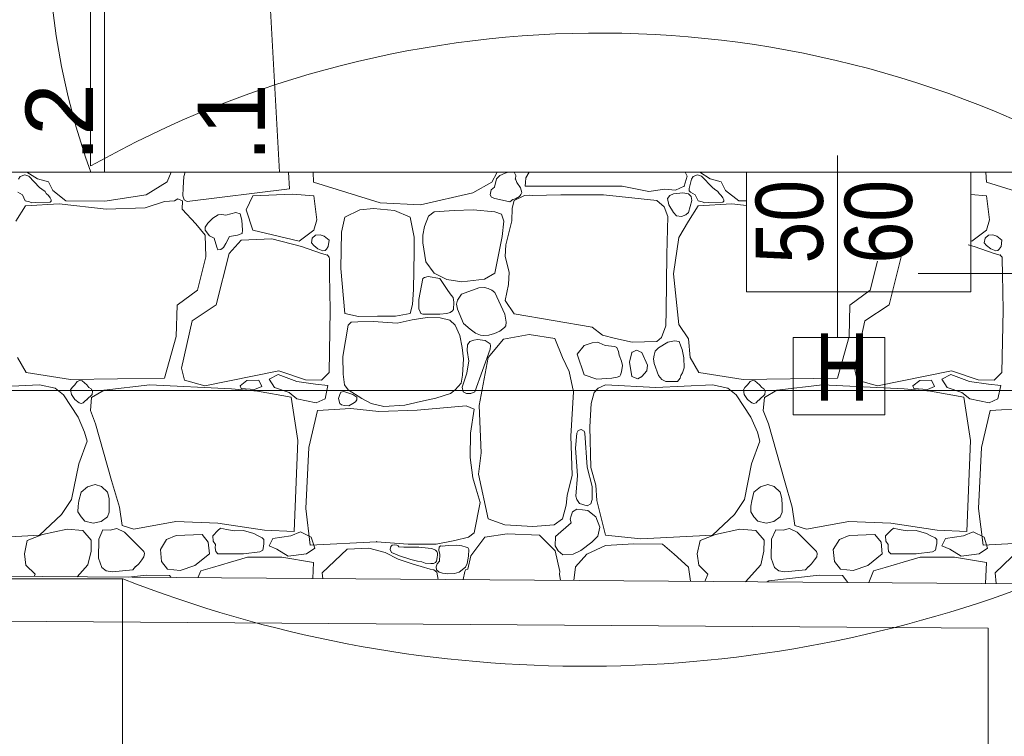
# Model space of a CAD drawing. Header units: millimetres. Extents: x -573548 to 674770, y -184010 to -47794.
# Tile 122 of 181: x 103808 to 106003, y -101026 to -99428. Entities that reach past the tile are written whole.
import ezdxf
from ezdxf.enums import TextEntityAlignment as Align

# ---------------------------------------------------------------- set-up
doc = ezdxf.new("R2010")
doc.units = ezdxf.units.MM
for name, color, linetype, lineweight in [('A.02 RZUT PIWNICY_is$0$_HATCH_Nr_pióra__18', 8, 'Continuous', 9), ('A.02 RZUT PIWNICY_is$0$A-DRZWI_Nr_pióra__9', 8, 'Continuous', 9), ('A.02 RZUT PIWNICY_is$0$opisy inne_Nr_pióra__1', 8, 'Continuous', 9), ('A.02 RZUT PIWNICY_is$0$PARAPET_Nr_pióra__7', 8, 'Continuous', 9), ('A.02 RZUT PIWNICY_is$0$podciagi_Nr_pióra__1', 8, 'Continuous', 9), ('A.02 RZUT PIWNICY_is$0$SCHODY_Nr_pióra__1', 8, 'Continuous', 9), ('A.02 RZUT PIWNICY_is$0$strop_cieniej_Nr_pióra__1', 8, 'Continuous', 9), ('A.02 RZUT PIWNICY_is$0$strop_Nr_pióra__1', 8, 'Continuous', 9), ('A.02 RZUT PIWNICY_is$0$Structural - Bearing_Nr_pióra__21', 8, 'Continuous', 9), ('A.02 RZUT PIWNICY_is$0$Structural - Grid', 8, 'Continuous', 9), ('A.02 RZUT PIWNICY_is$0$Structural - Grid_Nr_pióra__17', 8, 'Continuous', 9)]:
    doc.layers.add(name, color=color, linetype=linetype, lineweight=lineweight)
doc.styles.add('A.02 RZUT PIWNICY_is$0$STYL_AUTOMATYCZNY_1', font='arial.ttf')
doc.styles.add('A.02 RZUT PIWNICY_is$0$STYL_AUTOMATYCZNY_4', font='arial.ttf', dxfattribs={"width": 0.8})

# ---------------------------------------------------------------- blocks, each defined once
blk = doc.blocks.new('*X106')
at = {"layer": 'A.02 RZUT PIWNICY_is$0$_HATCH_Nr_pióra__18'}
for p, q in [((104394.3, -99767.8), (104417.6, -99783.2)), ((104706.5, -99789.8), (104715.6, -99767.8)), ((104747, -99767.8), (104744.2, -99777.7)), ((104979.6, -99805.1), (104977.4, -99767.8)), ((105033.3, -99790.2), (105032.4, -99767.8)), ((105442, -99770), (105430.8, -99790.6)), ((105442.3, -99767.8), (105442, -99770)), ((105460.7, -99770.6), (105448.9, -99775.9)), ((105467.3, -99767.8), (105460.7, -99770.6)), ((105483.9, -99775.3), (105480.7, -99767.8)), ((105513.9, -99767.9), (105506.4, -99780.5)), ((105514, -99767.8), (105513.9, -99767.9)), ((105866, -99777), (105861.8, -99767.8)), ((105894.3, -99767.8), (105917.6, -99783.2)), ((106533.3, -99790.2), (106532.4, -99767.8)), ((104379.3, -99777.9), (104375.6, -99784.1)), ((104389.4, -99774.3), (104379.3, -99777.9)), ((104398.1, -99777), (104389.4, -99774.3)), ((104422.4, -99802.5), (104398.1, -99777)), ((104417.6, -99783.2), (104442.3, -99789.8)), ((104442.3, -99789.8), (104451.8, -99809.2)), ((104660.3, -99818.3), (104706.5, -99789.8)), ((104744.2, -99777.7), (104742.4, -99802.9)), ((105181.6, -99836.8), (105033.3, -99790.2)), ((105430.8, -99790.6), (105388.3, -99814.2)), ((105441.1, -99783.2), (105437, -99801.3)), ((105448.9, -99775.9), (105441.1, -99783.2)), ((105483.3, -99783.2), (105483.9, -99775.3)), ((105486.2, -99791.4), (105483.3, -99783.2)), ((105494.9, -99803), (105486.2, -99791.4)), ((105505.5, -99791), (105505.4, -99799.1)), ((105506.4, -99780.5), (105505.5, -99791)), ((105859.4, -99799.7), (105866, -99777)), ((105875.6, -99784.1), (105870.4, -99804.6)), ((105879.3, -99777.9), (105875.6, -99784.1)), ((105889.4, -99774.3), (105879.3, -99777.9)), ((105898.1, -99777), (105889.4, -99774.3)), ((105922.4, -99802.5), (105898.1, -99777)), ((105917.6, -99783.2), (105942.3, -99789.8)), ((105942.3, -99789.8), (105951.8, -99809.2)), ((106681.6, -99836.8), (106533.3, -99790.2)), ((104373.9, -99812.6), (104384, -99818.7)), ((104427.5, -99806.3), (104422.4, -99802.5)), ((104434.7, -99810.9), (104427.5, -99806.3)), ((104437.2, -99815.5), (104434.7, -99810.9)), ((104442.4, -99819.9), (104437.2, -99815.5)), ((104451.8, -99809.2), (104481.1, -99831.9)), ((104742.4, -99802.9), (104741.5, -99820.7)), ((104751.5, -99833.6), (104979.6, -99805.1)), ((104986.6, -99817.3), (104897.7, -99820.7)), ((105033.9, -99820.7), (104986.6, -99817.3)), ((105388.3, -99814.2), (105272, -99841.3)), ((105429.1, -99807.6), (105426.8, -99818.7)), ((105437, -99801.3), (105429.1, -99807.6)), ((105497.4, -99813.4), (105494.9, -99803)), ((105495.4, -99818.1), (105497.4, -99813.4)), ((105505.4, -99799.1), (105509.7, -99799.7)), ((105509.7, -99799.7), (105721.1, -99799.3)), ((105721.1, -99799.3), (105780.9, -99810.9)), ((105780.9, -99810.9), (105816.4, -99805.9)), ((105816.4, -99805.9), (105840, -99808.4)), ((105835.8, -99816.6), (105827.3, -99820)), ((105856.8, -99814.5), (105835.8, -99816.6)), ((105840, -99808.4), (105859.4, -99799.7)), ((105869.3, -99816.6), (105856.8, -99814.5)), ((105875.3, -99822.3), (105869.3, -99816.6)), ((105870.4, -99804.6), (105870.7, -99809.7)), ((105870.7, -99809.7), (105873.9, -99812.6)), ((105873.9, -99812.6), (105884, -99818.7)), ((105927.5, -99806.3), (105922.4, -99802.5)), ((105934.7, -99810.9), (105927.5, -99806.3)), ((105937.2, -99815.5), (105934.7, -99810.9)), ((105942.4, -99819.9), (105937.2, -99815.5)), ((105951.8, -99809.2), (105981.1, -99831.9)), ((104384, -99818.7), (104390.5, -99832.1)), ((104390.5, -99832.1), (104399.8, -99834)), ((104465.9, -99838.9), (104390.7, -99843.1)), ((104399.8, -99834), (104405.4, -99836.3)), ((104405.4, -99836.3), (104413.6, -99835.8)), ((104413.6, -99835.8), (104445.9, -99834.9)), ((104446.1, -99825.2), (104442.4, -99819.9)), ((104445.9, -99834.9), (104448.3, -99832.9)), ((104448.2, -99829.7), (104446.1, -99825.2)), ((104448.3, -99832.9), (104448.2, -99829.7)), ((104570.7, -99850.9), (104465.9, -99838.9)), ((104481.1, -99831.9), (104567.8, -99832.7)), ((104567.8, -99832.7), (104660.3, -99818.3)), ((104701.2, -99833.2), (104657.8, -99848)), ((104722.9, -99831.7), (104701.2, -99833.2)), ((104730.3, -99827.9), (104722.9, -99831.7)), ((104740.9, -99832.4), (104730.3, -99827.9)), ((104740.4, -99850.9), (104740.9, -99832.4)), ((104741.5, -99820.7), (104744.4, -99830)), ((104744.4, -99830), (104751.5, -99833.6)), ((104897.7, -99820.7), (104883.3, -99852.3)), ((105040.6, -99874.3), (105033.9, -99820.7)), ((105272, -99841.3), (105181.6, -99836.8)), ((105426.8, -99818.7), (105430, -99824)), ((105430, -99824), (105432.2, -99824.7)), ((105432.2, -99824.7), (105436.7, -99826.9)), ((105436.7, -99826.9), (105441.1, -99827.4)), ((105441.1, -99827.4), (105470.8, -99834)), ((105470.8, -99834), (105477.4, -99829.1)), ((105480.8, -99831.5), (105476.1, -99848.1)), ((105477.4, -99829.1), (105483.3, -99827.4)), ((105503.5, -99820.1), (105480.8, -99831.5)), ((105483.3, -99827.4), (105492.5, -99822.4)), ((105492.5, -99822.4), (105495.4, -99818.1)), ((105515, -99819.4), (105503.5, -99820.1)), ((105520.5, -99820.4), (105515, -99819.4)), ((105584.4, -99818.7), (105520.5, -99820.4)), ((105679.8, -99818.3), (105584.4, -99818.7)), ((105798.7, -99831.5), (105679.8, -99818.3)), ((105814.6, -99845.6), (105798.7, -99831.5)), ((105827.3, -99820), (105822.7, -99826.7)), ((105822.7, -99826.7), (105825.6, -99840.8)), ((105869.3, -99857.9), (105876.8, -99831.3)), ((105876.8, -99831.3), (105875.3, -99822.3)), ((105884, -99818.7), (105890.5, -99832.1)), ((105890.5, -99832.1), (105899.8, -99834)), ((105965.9, -99838.9), (105890.7, -99843.1)), ((105899.8, -99834), (105905.4, -99836.3)), ((105905.4, -99836.3), (105913.6, -99835.8)), ((105913.6, -99835.8), (105945.9, -99834.9)), ((105946.1, -99825.2), (105942.4, -99819.9)), ((105945.9, -99834.9), (105948.3, -99832.9)), ((105948.2, -99829.7), (105946.1, -99825.2)), ((105948.3, -99832.9), (105948.2, -99829.7)), ((105998.4, -99842.6), (105965.9, -99838.9)), ((105981.1, -99831.9), (105998.4, -99832.1)), ((106533.9, -99820.7), (106498.4, -99818.1)), ((106540.6, -99874.3), (106533.9, -99820.7)), ((104390.7, -99843.1), (104369.3, -99877.4)), ((104657.8, -99848), (104570.7, -99850.9)), ((104770.9, -99883.5), (104740.4, -99850.9)), ((104860.2, -99857.9), (104837.8, -99863.7)), ((104869.5, -99861.1), (104860.2, -99857.9)), ((104873.2, -99875), (104869.5, -99861.1)), ((104883.3, -99852.3), (104897.7, -99897.4)), ((105136.7, -99852.3), (105102.8, -99868.2)), ((105167.1, -99848.8), (105136.7, -99852.3)), ((105213.4, -99853.4), (105167.1, -99848.8)), ((105249, -99868.2), (105213.4, -99853.4)), ((105301.9, -99856.4), (105289.5, -99866.1)), ((105346.8, -99853.4), (105301.9, -99856.4)), ((105389, -99852), (105346.8, -99853.4)), ((105437.7, -99856.4), (105389, -99852)), ((105452.2, -99861.8), (105437.7, -99856.4)), ((105476.1, -99848.1), (105475.6, -99876.6)), ((105823.1, -99867.2), (105814.6, -99845.6)), ((105825.6, -99840.8), (105835.8, -99857.9)), ((105835.8, -99857.9), (105842.6, -99865.7)), ((105863.5, -99863.6), (105869.3, -99857.9)), ((105890.7, -99843.1), (105869.3, -99877.4)), ((104797.3, -99881.8), (104791.5, -99890.4)), ((104808.5, -99870.6), (104797.3, -99881.8)), ((104820.6, -99863), (104808.5, -99870.6)), ((104828.4, -99862.8), (104820.6, -99863)), ((104837.8, -99863.7), (104828.4, -99862.8)), ((104874.7, -99897.6), (104873.2, -99875)), ((105033.9, -99897.4), (105040.6, -99874.3)), ((105102.8, -99868.2), (105095.6, -99901.8)), ((105257.7, -99912.8), (105249, -99868.2)), ((105289.5, -99866.1), (105280.3, -99888.9)), ((105457.4, -99877.1), (105452.2, -99861.8)), ((105453.4, -99911.4), (105457.4, -99877.1)), ((105475.6, -99876.6), (105461.9, -99930.2)), ((105820.9, -99951.4), (105823.1, -99867.2)), ((105842.6, -99865.7), (105853.4, -99866.8)), ((105869.3, -99877.4), (105847.8, -99913.7)), ((105853.4, -99866.8), (105863.5, -99863.6)), ((106533.9, -99897.4), (106540.6, -99874.3)), ((104791.6, -99908.7), (104770.9, -99883.5)), ((104791.5, -99890.4), (104791.6, -99897.4)), ((104791.6, -99897.4), (104801.4, -99910.1)), ((104863.8, -99908.8), (104874.3, -99904.5)), ((104874.3, -99904.5), (104874.7, -99897.6)), ((104897.7, -99897.4), (105000.8, -99921.9)), ((105000.8, -99921.9), (105033.9, -99897.4)), ((105095.6, -99901.8), (105094, -99982.7)), ((105280.3, -99888.9), (105276.8, -99908.9)), ((106500.8, -99921.9), (106533.9, -99897.4)), ((104793.2, -99957), (104791.6, -99908.7)), ((104801.4, -99910.1), (104811.4, -99915.1)), ((104811.4, -99915.1), (104817.6, -99935.5)), ((104838, -99927.4), (104846.1, -99911.8)), ((104871.6, -99919.4), (104845.2, -99949.2)), ((104846.1, -99911.8), (104863.8, -99908.8)), ((104940.2, -99917), (104871.6, -99919.4)), ((105006.2, -99933.9), (104940.2, -99917)), ((105028.7, -99925.3), (105030.4, -99915.5)), ((105033.9, -99931.6), (105028.7, -99925.3)), ((105030.4, -99915.5), (105037.7, -99908.9)), ((105037.7, -99908.9), (105047.7, -99907.7)), ((105047.7, -99907.7), (105056.9, -99910.9)), ((105056.9, -99910.9), (105068, -99919.4)), ((105068, -99919.4), (105066.1, -99933.6)), ((105257.4, -99945.8), (105257.7, -99912.8)), ((105276.8, -99908.9), (105277.1, -99925.9)), ((105277.1, -99925.9), (105283.9, -99967.8)), ((105437.7, -99993), (105453.4, -99911.4)), ((105847.8, -99913.7), (105835.8, -99995)), ((106498.4, -99921.3), (106500.8, -99921.9)), ((106528.7, -99925.3), (106530.4, -99915.5)), ((106533.9, -99931.6), (106528.7, -99925.3)), ((106530.4, -99915.5), (106537.7, -99908.9)), ((106537.7, -99908.9), (106547.7, -99907.7)), ((106547.7, -99907.7), (106556.9, -99910.9)), ((106556.9, -99910.9), (106568, -99919.4)), ((106568, -99919.4), (106566.1, -99933.6)), ((104845.2, -99949.2), (104816.3, -100063.9)), ((104817.6, -99935.5), (104819.8, -99941)), ((104819.8, -99941), (104826.4, -99940.2)), ((104826.4, -99940.2), (104832.1, -99935.7)), ((104832.1, -99935.7), (104838, -99927.4)), ((105050.8, -99949.2), (105006.2, -99933.9)), ((105043, -99939.3), (105033.9, -99931.6)), ((105054.2, -99943.3), (105043, -99939.3)), ((105064.2, -99952.9), (105050.8, -99949.2)), ((105059.2, -99942.7), (105054.2, -99943.3)), ((105061.8, -99939.9), (105059.2, -99942.7)), ((105066.1, -99933.6), (105061.8, -99939.9)), ((105256.2, -100029.5), (105257.4, -99945.8)), ((105461.9, -99930.2), (105460.2, -99956.2)), ((106506.2, -99933.9), (106492.6, -99930.4)), ((106550.8, -99949.2), (106506.2, -99933.9)), ((106543, -99939.3), (106533.9, -99931.6)), ((106554.2, -99943.3), (106543, -99939.3)), ((106564.2, -99952.9), (106550.8, -99949.2)), ((106559.2, -99942.7), (106554.2, -99943.3)), ((106561.8, -99939.9), (106559.2, -99942.7)), ((106566.1, -99933.6), (106561.8, -99939.9)), ((104774.6, -100030.9), (104793.2, -99957)), ((105068.4, -99957.9), (105064.2, -99952.9)), ((105068.6, -99962), (105068.4, -99957.9)), ((105069, -99995.8), (105068.6, -99962)), ((105283.9, -99967.8), (105301.9, -99993)), ((105460.2, -99956.2), (105469.3, -99991.3)), ((105819.6, -100076.9), (105820.9, -99951.4)), ((106274.6, -100030.9), (106290.8, -99966.6)), ((106343.2, -99957.2), (106316.3, -100063.9)), ((106568.4, -99957.9), (106564.2, -99952.9)), ((106568.6, -99962), (106568.4, -99957.9)), ((106569, -99995.8), (106568.6, -99962)), ((105094, -99982.7), (105102.8, -100083)), ((105301.9, -99993), (105330.1, -100007.3)), ((105414.3, -100006.8), (105437.7, -99993)), ((105469.3, -99991.3), (105467.9, -100018.5)), ((105070.6, -100075.5), (105069, -99995.8)), ((105277.1, -100004.9), (105268.3, -100052.2)), ((105280.3, -100002.8), (105277.1, -100004.9)), ((105288.8, -100000.4), (105280.3, -100002.8)), ((105314.8, -100004.9), (105288.8, -100000.4)), ((105332.6, -100031.7), (105314.8, -100004.9)), ((105330.1, -100007.3), (105364.1, -100012.7)), ((105364.1, -100012.7), (105414.3, -100006.8)), ((105835.8, -99995), (105847.4, -100107.7)), ((106570.6, -100075.5), (106569, -99995.8)), ((104728.8, -100064.7), (104774.6, -100030.9)), ((105253.7, -100062.9), (105256.2, -100029.5)), ((105340.2, -100042.4), (105332.6, -100031.7)), ((105401.6, -100025.9), (105363.2, -100040)), ((105414.2, -100025.4), (105401.6, -100025.9)), ((105422.2, -100027.3), (105414.2, -100025.4)), ((105430.6, -100031), (105422.2, -100027.3)), ((105437.5, -100036.7), (105430.6, -100031)), ((105460, -100084.3), (105437.5, -100036.7)), ((105467.9, -100018.5), (105460.6, -100054.4)), ((106228.8, -100064.7), (106274.6, -100030.9)), ((105268.3, -100052.2), (105268, -100072.5)), ((105344.8, -100047.6), (105340.2, -100042.4)), ((105346.3, -100057.6), (105344.8, -100047.6)), ((105345, -100074), (105346.3, -100057.6)), ((105354.3, -100053.4), (105352.3, -100062.5)), ((105363.2, -100040), (105354.3, -100053.4)), ((105460.6, -100054.4), (105480.8, -100084.1)), ((104727.2, -100134.5), (104728.8, -100064.7)), ((104816.3, -100063.9), (104762.7, -100099.8)), ((105068.1, -100214.6), (105070.6, -100075.5)), ((105249, -100083), (105253.7, -100062.9)), ((105268, -100072.5), (105270.6, -100079.5)), ((105270.6, -100079.5), (105272.2, -100083.5)), ((105337.6, -100081.2), (105343, -100077.3)), ((105343, -100077.3), (105345, -100074)), ((105352.3, -100062.5), (105353.9, -100073.6)), ((105353.9, -100073.6), (105367.7, -100105.6)), ((105818.8, -100110.5), (105819.6, -100076.9)), ((106227.2, -100134.5), (106228.8, -100064.7)), ((106316.3, -100063.9), (106262.7, -100099.8)), ((106568.1, -100214.6), (106570.6, -100075.5)), ((104762.7, -100099.8), (104739.1, -100205.1)), ((105102.8, -100083), (105133.2, -100089.8)), ((105116.9, -100102.2), (105110.6, -100109.2)), ((105131.9, -100101.7), (105116.9, -100102.2)), ((105166.7, -100101.1), (105131.9, -100101.7)), ((105133.2, -100089.8), (105175.6, -100089.2)), ((105219.7, -100104.4), (105166.7, -100101.1)), ((105175.6, -100089.2), (105215.8, -100089.1)), ((105215.8, -100089.1), (105249, -100083)), ((105253, -100097.1), (105219.7, -100104.4)), ((105286.9, -100092.4), (105253, -100097.1)), ((105272.2, -100083.5), (105277.1, -100084.3)), ((105277.1, -100084.3), (105314.8, -100084.3)), ((105315.4, -100092.9), (105286.9, -100092.4)), ((105314.8, -100084.3), (105330.4, -100083)), ((105337.4, -100097.8), (105315.4, -100092.9)), ((105330.4, -100083), (105337.6, -100081.2)), ((105349.3, -100109.2), (105337.4, -100097.8)), ((105462.9, -100102.5), (105460, -100084.3)), ((105461.8, -100110.3), (105462.9, -100102.5)), ((105480.8, -100084.1), (105654.2, -100113.6)), ((106262.7, -100099.8), (106239.1, -100205.1)), ((105110.6, -100109.2), (105098.6, -100178.9)), ((105359.1, -100131.9), (105349.3, -100109.2)), ((105367.7, -100105.6), (105382.4, -100118.3)), ((105382.4, -100118.3), (105394, -100127.3)), ((105437, -100128.1), (105448.9, -100122.9)), ((105448.9, -100122.9), (105459, -100114.7)), ((105459, -100114.7), (105461.8, -100110.3)), ((105654.2, -100113.6), (105677.1, -100131.8)), ((105808.8, -100136.7), (105818.8, -100110.5)), ((105847.4, -100107.7), (105868.9, -100139.5)), ((104701.2, -100227), (104727.2, -100134.5)), ((105364.7, -100158.6), (105359.1, -100131.9)), ((105381.7, -100145.9), (105376.5, -100153.1)), ((105390.5, -100142.3), (105381.7, -100145.9)), ((105398.4, -100141.3), (105390.5, -100142.3)), ((105394, -100127.3), (105405.3, -100131.5)), ((105416, -100143.2), (105398.4, -100141.3)), ((105405.3, -100131.5), (105412.3, -100132)), ((105412.3, -100132), (105424.4, -100131.1)), ((105427.3, -100150.7), (105416, -100143.2)), ((105456.5, -100140.7), (105422.2, -100181.1)), ((105424.4, -100131.1), (105437, -100128.1)), ((105514.3, -100130), (105456.5, -100140.7)), ((105571.2, -100139), (105514.3, -100130)), ((105588.2, -100181.1), (105571.2, -100139)), ((105677.1, -100131.8), (105706.8, -100138.8)), ((105706.8, -100138.8), (105743.5, -100147.1)), ((105743.5, -100147.1), (105798.7, -100145.2)), ((105798.7, -100145.2), (105808.8, -100136.7)), ((105837.8, -100144), (105823.2, -100147.2)), ((105848.1, -100145.4), (105837.8, -100144)), ((105852.3, -100155.6), (105848.1, -100145.4)), ((105868.9, -100139.5), (105873, -100181.1)), ((106201.2, -100227), (106227.2, -100134.5)), ((105367.8, -100183.9), (105364.7, -100158.6)), ((105376.5, -100153.1), (105375.4, -100165.9)), ((105375.4, -100165.9), (105379.2, -100189.2)), ((105392.5, -100257.5), (105427.1, -100162.4)), ((105427.1, -100162.4), (105427.8, -100155.4)), ((105427.8, -100155.4), (105427.3, -100150.7)), ((105636.5, -100154.3), (105621.2, -100173.7)), ((105654.1, -100148.3), (105636.5, -100154.3)), ((105667.4, -100147.3), (105654.1, -100148.3)), ((105670.3, -100148.6), (105667.4, -100147.3)), ((105683.5, -100154.3), (105670.3, -100148.6)), ((105705.1, -100156.8), (105683.5, -100154.3)), ((105709.1, -100158.9), (105705.1, -100156.8)), ((105713, -100168), (105709.1, -100158.9)), ((105714.5, -100175.8), (105713, -100168)), ((105753.1, -100164.6), (105743, -100170)), ((105764.8, -100170), (105753.1, -100164.6)), ((105795.2, -100166.8), (105792.6, -100175.7)), ((105802, -100159.7), (105795.2, -100166.8)), ((105823.2, -100147.2), (105802, -100159.7)), ((105855.3, -100163.3), (105852.3, -100155.6)), ((105858.8, -100182.1), (105855.3, -100163.3)), ((104373, -100181.1), (104392.4, -100215)), ((105098.6, -100178.9), (105099.1, -100218.5)), ((105365.2, -100220.8), (105367.8, -100183.9)), ((105379.2, -100189.2), (105377.3, -100201.7)), ((105422.2, -100181.1), (105402.8, -100288.5)), ((105603.4, -100212.1), (105588.2, -100181.1)), ((105621.2, -100173.7), (105636.5, -100220)), ((105719.7, -100189.3), (105714.5, -100175.8)), ((105722.3, -100199.3), (105719.7, -100189.3)), ((105743, -100170), (105737.6, -100191.9)), ((105778, -100198.1), (105764.8, -100170)), ((105792.6, -100175.7), (105791.3, -100184.5)), ((105791.3, -100184.5), (105792.9, -100194.4)), ((105859.8, -100204.3), (105858.8, -100182.1)), ((105873, -100181.1), (105892.4, -100215)), ((104739.1, -100205.1), (104745.3, -100231.9)), ((104790.7, -100244.3), (104955.9, -100211.3)), ((104955.9, -100211.3), (105015.3, -100231.1)), ((105377.3, -100201.7), (105374.7, -100215.9)), ((105612.9, -100257.5), (105603.4, -100212.1)), ((105720.1, -100213.3), (105722.3, -100199.3)), ((105737.6, -100191.9), (105743, -100223.7)), ((105764.8, -100223.7), (105776, -100211.3)), ((105776, -100211.3), (105778, -100198.1)), ((105792.9, -100194.4), (105802, -100221.6)), ((105856, -100215.2), (105859.8, -100204.3)), ((106239.1, -100205.1), (106245.3, -100231.9)), ((106290.7, -100244.3), (106455.9, -100211.3)), ((106455.9, -100211.3), (106515.3, -100231.1)), ((104392.4, -100215), (104491, -100230.3)), ((104491, -100230.3), (104701.2, -100227)), ((104511.8, -100232.5), (104506.5, -100234.8)), ((104517.1, -100233.6), (104511.8, -100232.5)), ((104527.8, -100241.8), (104517.1, -100233.6)), ((104745.3, -100231.9), (104790.7, -100244.3)), ((104869.5, -100244.7), (104884.7, -100232.4)), ((104884.7, -100232.4), (104911.2, -100231.4)), ((104911.2, -100231.4), (104918, -100246.2)), ((104954.3, -100219.2), (104934.2, -100229.5)), ((104934.2, -100229.5), (104946, -100248.1)), ((104995.6, -100234.9), (104954.3, -100219.2)), ((105015.3, -100231.1), (105050.8, -100231.9)), ((105050.8, -100231.9), (105068.1, -100214.6)), ((105099.1, -100218.5), (105102.4, -100241.8)), ((105362.6, -100238.3), (105365.2, -100220.8)), ((105374.7, -100215.9), (105364.5, -100247.3)), ((105636.5, -100220), (105664.5, -100229.4)), ((105664.5, -100229.4), (105698.4, -100227.4)), ((105698.4, -100227.4), (105710.3, -100225.3)), ((105710.3, -100225.3), (105716.1, -100223)), ((105716.1, -100223), (105717.8, -100220)), ((105717.8, -100220), (105720.1, -100213.3)), ((105743, -100223.7), (105756, -100229.1)), ((105756, -100229.1), (105764.8, -100223.7)), ((105802, -100221.6), (105809.7, -100229.9)), ((105809.7, -100229.9), (105818.4, -100234.6)), ((105818.4, -100234.6), (105830.8, -100234.8)), ((105830.8, -100234.8), (105844.5, -100234.4)), ((105844.5, -100234.4), (105847.3, -100231.1)), ((105847.3, -100231.1), (105850.3, -100227.1)), ((105850.3, -100227.1), (105852.3, -100221.6)), ((105852.3, -100221.6), (105856, -100215.2)), ((105892.4, -100215), (105991, -100230.3)), ((105991, -100230.3), (106201.2, -100227)), ((106011.8, -100232.5), (106006.5, -100234.8)), ((106017.1, -100233.6), (106011.8, -100232.5)), ((106027.8, -100241.8), (106017.1, -100233.6)), ((106245.3, -100231.9), (106290.7, -100244.3)), ((106369.5, -100244.7), (106384.7, -100232.4)), ((106384.7, -100232.4), (106411.2, -100231.4)), ((106411.2, -100231.4), (106418, -100246.2)), ((106454.3, -100219.2), (106434.2, -100229.5)), ((106434.2, -100229.5), (106446, -100248.1)), ((106495.6, -100234.9), (106454.3, -100219.2)), ((106515.3, -100231.1), (106550.8, -100231.9)), ((106550.8, -100231.9), (106568.1, -100214.6)), ((104422.4, -100241.8), (104296.6, -100248)), ((104456.8, -100249.3), (104422.4, -100241.8)), ((104475.8, -100264.1), (104456.8, -100249.3)), ((104495, -100247.9), (104491.5, -100253.4)), ((104491.5, -100253.4), (104493.3, -100263.8)), ((104501, -100241.8), (104495, -100247.9)), ((104506.5, -100234.8), (104501, -100241.8)), ((104532.4, -100248.4), (104527.8, -100241.8)), ((104537.3, -100250.9), (104532.4, -100248.4)), ((104540.4, -100256.2), (104537.3, -100250.9)), ((104566.2, -100253.8), (104538.5, -100270.3)), ((104539.6, -100263.4), (104540.4, -100256.2)), ((104668.1, -100241.8), (104566.2, -100253.8)), ((104850.2, -100250.9), (104668.1, -100241.8)), ((104908.4, -100256.3), (104850.2, -100250.9)), ((104871.9, -100250.1), (104869.5, -100244.7)), ((104901.9, -100252.5), (104871.9, -100250.1)), ((104918, -100246.2), (104901.9, -100252.5)), ((104983, -100269.4), (104908.4, -100256.3)), ((104946, -100248.1), (104978.9, -100258.9)), ((105037.8, -100240.8), (104995.6, -100234.9)), ((105065.2, -100243.7), (105037.8, -100240.8)), ((105058.9, -100273.6), (105065.2, -100243.7)), ((105102.4, -100241.8), (105110.6, -100253.3)), ((105110.6, -100253.3), (105141.2, -100272.5)), ((105338.3, -100261.2), (105349.3, -100253.3)), ((105349.3, -100253.3), (105362.6, -100238.3)), ((105364.5, -100247.3), (105366.8, -100257.9)), ((105667.8, -100249.3), (105659.2, -100259.2)), ((105684.3, -100241.8), (105667.8, -100249.3)), ((105796.6, -100248), (105684.3, -100241.8)), ((105922.4, -100241.8), (105796.6, -100248)), ((105956.8, -100249.3), (105922.4, -100241.8)), ((105975.8, -100264.1), (105956.8, -100249.3)), ((105995, -100247.9), (105991.5, -100253.4)), ((105991.5, -100253.4), (105993.3, -100263.8)), ((106001, -100241.8), (105995, -100247.9)), ((106006.5, -100234.8), (106001, -100241.8)), ((106032.4, -100248.4), (106027.8, -100241.8)), ((106037.3, -100250.9), (106032.4, -100248.4)), ((106040.4, -100256.2), (106037.3, -100250.9)), ((106066.2, -100253.8), (106038.5, -100270.3)), ((106039.6, -100263.4), (106040.4, -100256.2)), ((106168.1, -100241.8), (106066.2, -100253.8)), ((106350.2, -100250.9), (106168.1, -100241.8)), ((106408.4, -100256.3), (106350.2, -100250.9)), ((106371.9, -100250.1), (106369.5, -100244.7)), ((106401.9, -100252.5), (106371.9, -100250.1)), ((106418, -100246.2), (106401.9, -100252.5)), ((106483, -100269.4), (106408.4, -100256.3)), ((106446, -100248.1), (106478.9, -100258.9)), ((106537.8, -100240.8), (106495.6, -100234.9)), ((106565.2, -100243.7), (106537.8, -100240.8)), ((106558.9, -100273.6), (106565.2, -100243.7)), ((104508.4, -100314.1), (104475.8, -100264.1)), ((104493.3, -100263.8), (104501, -100274.9)), ((104501, -100274.9), (104510.3, -100282.2)), ((104519.9, -100282.1), (104523.3, -100278.6)), ((104523.3, -100278.6), (104527.8, -100274.9)), ((104527.8, -100274.9), (104539.6, -100263.4)), ((104538.5, -100270.3), (104535.6, -100299.6)), ((104978.9, -100258.9), (104996.1, -100273.6)), ((104998, -100366.5), (104983, -100269.4)), ((104996.1, -100273.6), (105039.2, -100282.5)), ((105039.2, -100282.5), (105058.9, -100273.6)), ((105091.5, -100263.5), (105088.7, -100272.7)), ((105088.7, -100272.7), (105091.5, -100283.7)), ((105094.3, -100258.4), (105091.5, -100263.5)), ((105101, -100257.3), (105094.3, -100258.4)), ((105120.5, -100263.5), (105101, -100257.3)), ((105129.9, -100269.6), (105120.5, -100263.5)), ((105126.6, -100280.2), (105129.4, -100275.6)), ((105129.4, -100275.6), (105129.9, -100269.6)), ((105141.2, -100272.5), (105161.6, -100283.7)), ((105271.5, -100279.2), (105305.8, -100271.7)), ((105305.8, -100271.7), (105338.3, -100261.2)), ((105366.8, -100257.9), (105373.9, -100261.8)), ((105373.9, -100261.8), (105384.2, -100261.2)), ((105384.2, -100261.2), (105392.5, -100257.5)), ((105606.7, -100356.2), (105612.9, -100257.5)), ((105659.2, -100259.2), (105652.1, -100283.9)), ((106008.4, -100314.1), (105975.8, -100264.1)), ((105993.3, -100263.8), (106001, -100274.9)), ((106001, -100274.9), (106010.3, -100282.2)), ((106019.9, -100282.1), (106023.3, -100278.6)), ((106023.3, -100278.6), (106027.8, -100274.9)), ((106027.8, -100274.9), (106039.6, -100263.4)), ((106038.5, -100270.3), (106035.6, -100299.6)), ((106478.9, -100258.9), (106496.1, -100273.6)), ((106498, -100366.5), (106483, -100269.4)), ((106496.1, -100273.6), (106539.2, -100282.5)), ((106539.2, -100282.5), (106558.9, -100273.6)), ((104510.3, -100282.2), (104515, -100283.6)), ((104515, -100283.6), (104519.9, -100282.1)), ((104535.6, -100299.6), (104547.4, -100328.9)), ((105041.8, -100299.2), (105022.4, -100382.1)), ((105116.5, -100294.6), (105041.8, -100299.2)), ((105091.5, -100283.7), (105095.5, -100286.7)), ((105095.5, -100286.7), (105102.2, -100288.2)), ((105102.2, -100288.2), (105112.1, -100288.7)), ((105112.1, -100288.7), (105120.5, -100283.7)), ((105178.7, -100301.5), (105116.5, -100294.6)), ((105120.5, -100283.7), (105126.6, -100280.2)), ((105161.6, -100283.7), (105190.1, -100290.3)), ((105264.6, -100298.8), (105178.7, -100301.5)), ((105190.1, -100290.3), (105236.6, -100287.7)), ((105236.6, -100287.7), (105271.5, -100279.2)), ((105373.3, -100289.3), (105264.6, -100298.8)), ((105391.5, -100296.1), (105373.3, -100289.3)), ((105383, -100349.6), (105391.5, -100296.1)), ((105402.8, -100288.5), (105406.9, -100393.7)), ((105652.1, -100283.9), (105649.3, -100335.9)), ((106010.3, -100282.2), (106015, -100283.6)), ((106015, -100283.6), (106019.9, -100282.1)), ((106035.6, -100299.6), (106047.4, -100328.9)), ((106541.8, -100299.2), (106522.4, -100382.1)), ((106616.5, -100294.6), (106541.8, -100299.2)), ((104522.8, -100347.9), (104508.4, -100314.1)), ((106022.8, -100347.9), (106008.4, -100314.1)), ((104547.4, -100328.9), (104583.1, -100455.2)), ((105623.5, -100343.7), (105620.4, -100349.6)), ((105630.1, -100341.4), (105623.5, -100343.7)), ((105636.4, -100345.6), (105630.1, -100341.4)), ((105649.3, -100335.9), (105651.3, -100426.3)), ((106047.4, -100328.9), (106083.1, -100455.2)), ((104528.6, -100367.7), (104522.8, -100347.9)), ((105382.1, -100403.8), (105383, -100349.6)), ((105610, -100443.7), (105606.7, -100356.2)), ((105620.4, -100349.6), (105617.3, -100383.2)), ((105638.1, -100349.6), (105636.4, -100345.6)), ((105643.4, -100425.3), (105638.1, -100349.6)), ((106028.6, -100367.7), (106022.8, -100347.9)), ((104509.6, -100418.5), (104528.6, -100367.7)), ((104990.1, -100569.2), (104998, -100366.5)), ((105022.4, -100382.1), (105015.9, -100517.7)), ((105617.3, -100383.2), (105621.9, -100444)), ((106009.6, -100418.5), (106028.6, -100367.7)), ((106490.1, -100569.2), (106498, -100366.5)), ((106522.4, -100382.1), (106515.9, -100517.7)), ((105388.5, -100449.1), (105382.1, -100403.8)), ((105406.9, -100393.7), (105401.2, -100441.2)), ((104493.9, -100497.8), (104509.6, -100418.5)), ((105654.7, -100468.7), (105643.4, -100425.3)), ((105651.3, -100426.3), (105662.5, -100466)), ((105993.9, -100497.8), (106009.6, -100418.5)), ((105395.5, -100474.4), (105388.5, -100449.1)), ((105401.2, -100441.2), (105422.2, -100541.1)), ((105598.9, -100488.7), (105610, -100443.7)), ((105621.9, -100444), (105618.3, -100490)), ((104529.4, -100469.4), (104514.8, -100481.3)), ((104546.4, -100464.5), (104529.4, -100469.4)), ((104560.2, -100468.7), (104546.4, -100464.5)), ((104573.5, -100481.3), (104560.2, -100468.7)), ((104583.1, -100455.2), (104600.4, -100514.7)), ((105404.4, -100504.4), (105395.5, -100474.4)), ((105654.5, -100497.8), (105654.7, -100468.7)), ((105662.5, -100466), (105664.5, -100500.2)), ((106029.4, -100469.4), (106014.8, -100481.3)), ((106046.4, -100464.5), (106029.4, -100469.4)), ((106060.2, -100468.7), (106046.4, -100464.5)), ((106073.5, -100481.3), (106060.2, -100468.7)), ((106083.1, -100455.2), (106100.4, -100514.7)), ((104471.6, -100531.2), (104493.9, -100497.8)), ((104514.8, -100481.3), (104510.1, -100500.8)), ((104577.3, -100495.7), (104573.5, -100481.3)), ((104577.8, -100511.3), (104577.3, -100495.7)), ((105596.8, -100510.1), (105598.9, -100488.7)), ((105618.3, -100490), (105620.4, -100497.8)), ((105620.4, -100497.8), (105626.5, -100506.3)), ((105651.6, -100507.1), (105654.5, -100497.8)), ((105971.6, -100531.2), (105993.9, -100497.8)), ((106014.8, -100481.3), (106010.1, -100500.8)), ((106077.3, -100495.7), (106073.5, -100481.3)), ((106077.8, -100511.3), (106077.3, -100495.7)), ((104508.2, -100512.9), (104508, -100525.4)), ((104510.1, -100500.8), (104508.2, -100512.9)), ((104577.9, -100526.3), (104577.8, -100511.3)), ((104600.4, -100514.7), (104606.2, -100555.6)), ((105015.9, -100517.7), (105025.9, -100599.4)), ((105391.5, -100571.7), (105404.4, -100504.4)), ((105588.2, -100541.1), (105596.8, -100510.1)), ((105620.4, -100519), (105610.3, -100525.5)), ((105632.7, -100520.5), (105620.4, -100519)), ((105626.5, -100506.3), (105643.1, -100511.5)), ((105643.1, -100511.5), (105651.6, -100507.1)), ((105664.5, -100500.2), (105684.3, -100577.4)), ((106008.2, -100512.9), (106008, -100525.4)), ((106010.1, -100500.8), (106008.2, -100512.9)), ((106077.9, -100526.3), (106077.8, -100511.3)), ((106100.4, -100514.7), (106106.2, -100555.6)), ((106515.9, -100517.7), (106525.9, -100599.4)), ((104422.4, -100577.4), (104471.6, -100531.2)), ((104508, -100525.4), (104514.8, -100536.6)), ((104514.8, -100536.6), (104523.5, -100545.9)), ((104559.8, -100547.1), (104573.5, -100536.6)), ((104573.5, -100536.6), (104577.9, -100526.3)), ((105422.2, -100541.1), (105459.4, -100553.9)), ((105570, -100553.9), (105588.2, -100541.1)), ((105607.3, -100534.5), (105605, -100541.6)), ((105605, -100541.6), (105607.3, -100549.8)), ((105610.3, -100525.5), (105607.3, -100534.5)), ((105644.4, -100522.3), (105632.7, -100520.5)), ((105662.8, -100536.2), (105644.4, -100522.3)), ((105671.7, -100559.5), (105662.8, -100536.2)), ((105922.4, -100577.4), (105971.6, -100531.2)), ((106008, -100525.4), (106014.8, -100536.6)), ((106014.8, -100536.6), (106023.5, -100545.9)), ((106059.8, -100547.1), (106073.5, -100536.6)), ((106073.5, -100536.6), (106077.9, -100526.3)), ((104484, -100563.8), (104429.1, -100575.4)), ((104519.1, -100566.7), (104484, -100563.8)), ((104523.5, -100545.9), (104542.1, -100550.5)), ((104542.1, -100550.5), (104559.8, -100547.1)), ((104594.3, -100562.3), (104579.9, -100566)), ((104611.6, -100570.8), (104594.3, -100562.3)), ((104606.2, -100555.6), (104632.2, -100564.2)), ((104632.2, -100564.2), (104726.3, -100546.9)), ((104726.3, -100546.9), (104820, -100550.2)), ((104820, -100550.2), (104923.7, -100565.9)), ((104826, -100561.5), (104820, -100567.1)), ((104839, -100564.5), (104826, -100561.5)), ((105459.4, -100553.9), (105522.1, -100557.6)), ((105522.1, -100557.6), (105570, -100553.9)), ((105607.3, -100549.8), (105572.7, -100580.5)), ((105667, -100579.6), (105671.7, -100559.5)), ((105984, -100563.8), (105929.1, -100575.4)), ((106019.1, -100566.7), (105984, -100563.8)), ((106023.5, -100545.9), (106042.1, -100550.5)), ((106042.1, -100550.5), (106059.8, -100547.1)), ((106094.3, -100562.3), (106079.9, -100566)), ((106111.6, -100570.8), (106094.3, -100562.3)), ((106106.2, -100555.6), (106132.2, -100564.2)), ((106132.2, -100564.2), (106226.3, -100546.9)), ((106226.3, -100546.9), (106320, -100550.2)), ((106320, -100550.2), (106423.7, -100565.9)), ((106326, -100561.5), (106320, -100567.1)), ((106339, -100564.5), (106326, -100561.5)), ((104263.2, -100585.7), (104422.4, -100577.4)), ((104429.1, -100575.4), (104394.9, -100589)), ((104537.7, -100588.2), (104519.1, -100566.7)), ((104563.7, -100565.4), (104554.4, -100586.1)), ((104579.9, -100566), (104563.7, -100565.4)), ((104654.5, -100613.8), (104611.6, -100570.8)), ((104727.2, -100577.8), (104705.7, -100586.9)), ((104785, -100575.4), (104727.2, -100577.8)), ((104798.6, -100593.1), (104785, -100575.4)), ((104820, -100567.1), (104808.5, -100579)), ((104808.5, -100579), (104809.5, -100590.9)), ((104856.8, -100567.5), (104839, -100564.5)), ((104877, -100567.1), (104856.8, -100567.5)), ((104899.9, -100573.2), (104877, -100567.1)), ((104909.7, -100578.6), (104899.9, -100573.2)), ((104919, -100583.2), (104909.7, -100578.6)), ((104922.5, -100587), (104919, -100583.2)), ((104923.7, -100565.9), (104990.1, -100569.2)), ((104934.3, -100600.9), (104942.1, -100584.6)), ((104942.1, -100584.6), (104982.4, -100578.6)), ((104982.4, -100578.6), (105004.1, -100569.6)), ((105004.1, -100569.6), (105028.2, -100581.6)), ((105028.2, -100581.6), (105036, -100606.3)), ((105348.5, -100588.9), (105378.8, -100581.7)), ((105378.8, -100581.7), (105391.5, -100571.7)), ((105383.7, -100623.1), (105415.2, -100582)), ((105415.2, -100582), (105465.1, -100574.1)), ((105465.1, -100574.1), (105537, -100577.4)), ((105537, -100577.4), (105571.9, -100612.5)), ((105572.7, -100580.5), (105571.7, -100600.9)), ((105653.7, -100592.6), (105667, -100579.6)), ((105684.3, -100577.4), (105763.2, -100585.7)), ((105763.2, -100585.7), (105922.4, -100577.4)), ((105929.1, -100575.4), (105894.9, -100589)), ((106037.7, -100588.2), (106019.1, -100566.7)), ((106063.7, -100565.4), (106054.4, -100586.1)), ((106079.9, -100566), (106063.7, -100565.4)), ((106154.5, -100613.8), (106111.6, -100570.8)), ((106227.2, -100577.8), (106205.7, -100586.9)), ((106285, -100575.4), (106227.2, -100577.8)), ((106298.6, -100593.1), (106285, -100575.4)), ((106320, -100567.1), (106308.5, -100579)), ((106308.5, -100579), (106309.5, -100590.9)), ((106356.8, -100567.5), (106339, -100564.5)), ((106377, -100567.1), (106356.8, -100567.5)), ((106399.9, -100573.2), (106377, -100567.1)), ((106409.7, -100578.6), (106399.9, -100573.2)), ((106419, -100583.2), (106409.7, -100578.6)), ((106422.5, -100587), (106419, -100583.2)), ((106423.7, -100565.9), (106490.1, -100569.2)), ((106434.3, -100600.9), (106442.1, -100584.6)), ((106442.1, -100584.6), (106482.4, -100578.6)), ((106482.4, -100578.6), (106504.1, -100569.6)), ((106504.1, -100569.6), (106528.2, -100581.6)), ((106528.2, -100581.6), (106536, -100606.3)), ((104394.9, -100589), (104388.6, -100618.9)), ((104537.3, -100612.9), (104537.7, -100588.2)), ((104554.4, -100586.1), (104553.8, -100628.6)), ((104705.7, -100586.9), (104691.9, -100609.3)), ((104800.9, -100619.1), (104798.6, -100593.1)), ((104809.5, -100590.9), (104814.3, -100597.9)), ((104814.3, -100597.9), (104814.1, -100605.1)), ((104814.1, -100605.1), (104815, -100613.6)), ((104919.8, -100610.3), (104921.7, -100602.2)), ((104921.7, -100602.2), (104922.6, -100595.6)), ((104922.6, -100595.6), (104922.5, -100587)), ((104951.7, -100608.1), (104934.3, -100600.9)), ((105036, -100606.3), (105017.3, -100618.9)), ((105025.9, -100599.4), (105173.7, -100592)), ((105156.8, -100605.9), (105108.2, -100608.6)), ((105193.1, -100615.7), (105156.8, -100605.9)), ((105173.7, -100592), (105244, -100597.2)), ((105205.4, -100602.8), (105204.3, -100609.4)), ((105208.3, -100599.5), (105205.4, -100602.8)), ((105214.3, -100598.9), (105208.3, -100599.5)), ((105218.6, -100599.8), (105214.3, -100598.9)), ((105221.9, -100601.3), (105218.6, -100599.8)), ((105223.6, -100603.2), (105221.9, -100601.3)), ((105234.4, -100604.1), (105223.6, -100603.2)), ((105267.6, -100604), (105234.4, -100604.1)), ((105244, -100597.2), (105306.8, -100597.2)), ((105288.8, -100606), (105267.6, -100604)), ((105297.2, -100607.3), (105288.8, -100606)), ((105304.9, -100611), (105297.2, -100607.3)), ((105306.8, -100597.2), (105348.5, -100588.9)), ((105313.3, -100604), (105312.9, -100610.3)), ((105316.4, -100601), (105313.3, -100604)), ((105320.1, -100601.4), (105316.4, -100601)), ((105333.4, -100600.5), (105320.1, -100601.4)), ((105352, -100599.6), (105333.4, -100600.5)), ((105364.2, -100600.8), (105352, -100599.6)), ((105373.3, -100604), (105364.2, -100600.8)), ((105377.3, -100604.5), (105373.3, -100604)), ((105379.3, -100609), (105377.3, -100604.5)), ((105571.7, -100600.9), (105578.8, -100611.9)), ((105629.3, -100611.4), (105653.7, -100592.6)), ((105684.3, -100600.1), (105642.2, -100619.5)), ((105747.1, -100596.8), (105684.3, -100600.1)), ((105811.5, -100597.2), (105747.1, -100596.8)), ((105837.1, -100619.5), (105811.5, -100597.2)), ((105894.9, -100589), (105888.6, -100618.9)), ((106037.3, -100612.9), (106037.7, -100588.2)), ((106054.4, -100586.1), (106053.8, -100628.6)), ((106205.7, -100586.9), (106191.9, -100609.3)), ((106300.9, -100619.1), (106298.6, -100593.1)), ((106309.5, -100590.9), (106314.3, -100597.9)), ((106314.3, -100597.9), (106314.1, -100605.1)), ((106314.1, -100605.1), (106315, -100613.6)), ((106419.8, -100610.3), (106421.7, -100602.2)), ((106421.7, -100602.2), (106422.6, -100595.6)), ((106422.6, -100595.6), (106422.5, -100587)), ((106451.7, -100608.1), (106434.3, -100600.9)), ((106536, -100606.3), (106517.3, -100618.9)), ((106525.9, -100599.4), (106673.7, -100592)), ((104388.6, -100618.9), (104392, -100643.9)), ((104530.1, -100643.6), (104537.3, -100612.9)), ((104553.8, -100628.6), (104561.3, -100649.5)), ((104650.3, -100632.1), (104655.1, -100625.2)), ((104656.1, -100618.1), (104654.5, -100613.8)), ((104655.1, -100625.2), (104656.1, -100618.1)), ((104691.9, -100609.3), (104694.6, -100636.1)), ((104768.9, -100644.7), (104800.9, -100619.1)), ((104815, -100613.6), (104820, -100619.1)), ((104820, -100619.1), (104877, -100619.1)), ((104885.7, -100626.1), (104847.7, -100637.7)), ((104877, -100619.1), (104913.3, -100614.7)), ((104924.1, -100626.1), (104885.7, -100626.1)), ((104913.3, -100614.7), (104919.8, -100610.3)), ((104962.5, -100626.1), (104924.1, -100626.1)), ((104977, -100623.7), (104951.7, -100608.1)), ((105033.4, -100637.9), (104962.5, -100626.1)), ((105017.3, -100618.9), (104977, -100623.7)), ((105108.2, -100608.6), (105052.7, -100661.4)), ((105221.7, -100630.4), (105193.1, -100615.7)), ((105204.3, -100609.4), (105207.1, -100615.7)), ((105207.1, -100615.7), (105225.1, -100623.2)), ((105225.1, -100623.2), (105250.1, -100631.3)), ((105307.9, -100613.7), (105304.9, -100611)), ((105307.8, -100631.7), (105308.9, -100626)), ((105309.8, -100617.4), (105307.9, -100613.7)), ((105308.9, -100626), (105309.3, -100621.7)), ((105309.3, -100621.7), (105309.8, -100617.4)), ((105312.9, -100610.3), (105314.8, -100620.4)), ((105314.8, -100620.4), (105313.8, -100635.3)), ((105376, -100640.6), (105378.7, -100624)), ((105377.4, -100652.9), (105383.7, -100623.1)), ((105378.7, -100624), (105379.3, -100609)), ((105571.9, -100612.5), (105582.6, -100658.1)), ((105578.8, -100611.9), (105588.8, -100621.3)), ((105588.8, -100621.3), (105611.7, -100619.5)), ((105611.7, -100619.5), (105629.3, -100611.4)), ((105642.2, -100619.5), (105617.1, -100648)), ((105869.3, -100648.4), (105837.1, -100619.5)), ((105888.6, -100618.9), (105892, -100643.9)), ((106030.1, -100643.6), (106037.3, -100612.9)), ((106053.8, -100628.6), (106061.3, -100649.5)), ((106150.3, -100632.1), (106155.1, -100625.2)), ((106156.1, -100618.1), (106154.5, -100613.8)), ((106155.1, -100625.2), (106156.1, -100618.1)), ((106191.9, -100609.3), (106194.6, -100636.1)), ((106268.9, -100644.7), (106300.9, -100619.1)), ((106315, -100613.6), (106320, -100619.1)), ((106320, -100619.1), (106377, -100619.1)), ((106385.7, -100626.1), (106347.7, -100637.7)), ((106377, -100619.1), (106413.3, -100614.7)), ((106424.1, -100626.1), (106385.7, -100626.1)), ((106413.3, -100614.7), (106419.8, -100610.3)), ((106462.5, -100626.1), (106424.1, -100626.1)), ((106477, -100623.7), (106451.7, -100608.1)), ((106533.4, -100637.9), (106462.5, -100626.1)), ((106517.3, -100618.9), (106477, -100623.7)), ((106608.2, -100608.6), (106552.7, -100661.4)), ((104392, -100643.9), (104412.6, -100664.1)), ((104506.1, -100670.2), (104530.1, -100643.6)), ((104561.3, -100649.5), (104570.9, -100656.4)), ((104630.2, -100654.3), (104636.5, -100647.3)), ((104636.4, -100647.6), (104643.4, -100641.4)), ((104643.4, -100641.4), (104650.3, -100632.1)), ((104694.6, -100636.1), (104707.8, -100653)), ((104736.2, -100655.9), (104768.9, -100644.7)), ((104807.7, -100649.3), (104782, -100657)), ((104847.7, -100637.7), (104807.7, -100649.3)), ((105031.9, -100674), (105033.4, -100637.9)), ((105255, -100641.8), (105221.7, -100630.4)), ((105250.1, -100631.3), (105265.2, -100635.4)), ((105273.3, -100647.4), (105255, -100641.8)), ((105265.2, -100635.4), (105274.7, -100637)), ((105293.1, -100652.7), (105273.3, -100647.4)), ((105274.7, -100637), (105282.4, -100639.5)), ((105282.4, -100639.5), (105294.9, -100640.6)), ((105294.9, -100640.6), (105300.6, -100640.2)), ((105300.6, -100640.2), (105304.9, -100638.1)), ((105304.9, -100638.1), (105307, -100635.4)), ((105309, -100641), (105306.3, -100647.7)), ((105306.3, -100647.7), (105307.7, -100654.8)), ((105307, -100635.4), (105307.8, -100631.7)), ((105313.8, -100635.3), (105309, -100641)), ((105358, -100659.7), (105372, -100648.9)), ((105372, -100648.9), (105376, -100640.6)), ((105617.1, -100648), (105613.4, -100678.2)), ((105873.7, -100680), (105869.3, -100648.4)), ((105892, -100643.9), (105912.6, -100664.1)), ((105996.5, -100680.9), (106030.1, -100643.6)), ((106061.3, -100649.5), (106070.9, -100656.4)), ((106130.2, -100654.3), (106136.5, -100647.3)), ((106136.4, -100647.6), (106143.4, -100641.4)), ((106143.4, -100641.4), (106150.3, -100632.1)), ((106194.6, -100636.1), (106207.8, -100653)), ((106236.2, -100655.9), (106268.9, -100644.7)), ((106307.7, -100649.3), (106282, -100657)), ((106347.7, -100637.7), (106307.7, -100649.3)), ((106531.4, -100684.7), (106533.4, -100637.9)), ((104412.6, -100664.1), (104410.3, -100669.6)), ((104570.9, -100656.4), (104583.9, -100658.8)), ((104583.9, -100658.8), (104630.2, -100654.3)), ((104660.7, -100666.6), (104620.3, -100671.1)), ((104712.3, -100667.4), (104660.7, -100666.6)), ((104707.8, -100653), (104736.2, -100655.9)), ((104715.9, -100671.7), (104712.3, -100667.4)), ((104782, -100657), (104775.6, -100672.2)), ((105052.7, -100661.4), (105054.2, -100674.2)), ((105301.6, -100654.3), (105293.1, -100652.7)), ((105308.2, -100659.7), (105301.6, -100654.3)), ((105307.7, -100654.8), (105313.3, -100659.7)), ((105310.9, -100676), (105308.2, -100659.7)), ((105313.3, -100659.7), (105320.7, -100661.9)), ((105320.7, -100661.9), (105332.4, -100663.1)), ((105332.4, -100663.1), (105347.8, -100662.8)), ((105347.8, -100662.8), (105358, -100659.7)), ((105367, -100676.4), (105370.6, -100658.1)), ((105370.6, -100658.1), (105372.4, -100653.4)), ((105372.4, -100653.4), (105377.4, -100652.9)), ((105582.6, -100658.1), (105581.8, -100664.4)), ((105581.8, -100664.4), (105584.1, -100678)), ((105912.6, -100664.1), (105905.8, -100680.3)), ((106160.7, -100666.6), (106048.4, -100679)), ((106070.9, -100656.4), (106083.9, -100658.8)), ((106083.9, -100658.8), (106130.2, -100654.3)), ((106212.3, -100667.4), (106160.7, -100666.6)), ((106207.8, -100653), (106236.2, -100655.9)), ((106224.8, -100682.5), (106212.3, -100667.4)), ((106282, -100657), (106271.1, -100682.9)), ((106552.7, -100661.4), (106555.5, -100684.9)), ((106048.4, -100679), (106044.7, -100681.3))]:
    blk.add_line(p, q, dxfattribs=at)
for p in [(105483.3, -99783.2), (105859.4, -99799.7), (105064.2, -99952.9), (106564.2, -99952.9), (105743, -100170), (105764.8, -100223.7), (104527.8, -100274.9), (106027.8, -100274.9), (105173.7, -100592)]:
    blk.add_point(p, dxfattribs=at)
blk = doc.blocks.new('A.02 RZUT PIWNICY_is$0$Wypełnienie_14_1')
at = {"layer": 'A.02 RZUT PIWNICY_is$0$_HATCH_Nr_pióra__18'}
blk.add_blockref('*X106', (0, 0), dxfattribs=at)
blk = doc.blocks.new('A.02 RZUT PIWNICY_is$0$Standardowy znacznik osi_3')
at = {"layer": 'A.02 RZUT PIWNICY_is$0$Structural - Grid_Nr_pióra__17'}
blk.add_line((2962.2, 0), (40906.6, 0), dxfattribs=at)
at = {"layer": 'A.02 RZUT PIWNICY_is$0$Structural - Grid_Nr_pióra__17', "style": 'A.02 RZUT PIWNICY_is$0$STYL_AUTOMATYCZNY_1'}
for tag, p in [('AC_MarkerText_1_0', (-250, -335)), ('AC_MarkerText_1_1', (44118.7, -335))]:
    blk.add_attdef(tag, text='', height=350, rotation=180, dxfattribs=at).set_placement(p, align=Align.TOP_CENTER)
blk = doc.blocks.new('A.02 RZUT PIWNICY_is')
at = {"layer": 'A.02 RZUT PIWNICY_is$0$A-DRZWI_Nr_pióra__9'}
blk.add_line((106201.4, -100136.3), (106201.4, -99731), dxfattribs=at)
at = {"layer": 'A.02 RZUT PIWNICY_is$0$opisy inne_Nr_pióra__1'}
blk.add_lwpolyline([(106306.8, -100309.3), (106102.2, -100309.3), (106102.2, -100136.3), (106306.8, -100136.3)], close=True, dxfattribs=at)
at = {"layer": 'A.02 RZUT PIWNICY_is$0$PARAPET_Nr_pióra__7'}
blk.add_line((106381.6, -99993.9), (107085.8, -99993.9), dxfattribs=at)
at = {"layer": 'A.02 RZUT PIWNICY_is$0$podciagi_Nr_pióra__1'}
for p, q in [((104536.3, -98662.7), (104536.3, -99754.4)), ((105998.4, -99767.8), (106498.4, -99767.8))]:
    blk.add_line(p, q, dxfattribs=at)
at = {"layer": 'A.02 RZUT PIWNICY_is$0$SCHODY_Nr_pióra__1'}
for p, q in [((104957, -99767.8), (104892.1, -98588.1)), ((104567, -99767.8), (104567, -98676.1))]:
    blk.add_line(p, q, dxfattribs=at)
blk.add_lwpolyline([(102540.9, -103178.9), (102542, -102719.7), (102653.8, -102719.7), (102653.8, -102516.4), (102542.5, -102516.4), (102547, -100756.5), (106537.3, -100784.5), (106537.3, -104505.5), (102541.9, -104505.5), (102543, -104078), (102210.2, -104077.8), (102210.2, -103178.7)], close=True, dxfattribs=at)
at = {"layer": 'A.02 RZUT PIWNICY_is$0$strop_cieniej_Nr_pióra__1'}
blk.add_line((104607.3, -100676.1), (104607.3, -104605.5), dxfattribs=at)
at = {"layer": 'A.02 RZUT PIWNICY_is$0$strop_Nr_pióra__1'}
blk.add_lwpolyline([(102446.5, -100655.5, 0.221415), (104247.9, -100674.4), (104607.9, -100674.4, 0.186698), (106637.3, -100685.5)], format="xyb", dxfattribs=at)
for centre, radius, start, end in [((106053.3, -99222.8), 1611.9, 160.2382, 199.7618), ((105670, -101774.6), 2316.6, 60.029, 119.2996)]:
    blk.add_arc(centre, radius, start, end, dxfattribs=at)
at = {"layer": 'A.02 RZUT PIWNICY_is$0$Structural - Bearing_Nr_pióra__21'}
for p, q in [((105998.4, -99767.8), (102287.3, -99767.8)), ((105998.4, -100034.7), (105998.4, -99767.8)), ((106827.3, -99767.8), (106498.4, -99767.8)), ((106498.4, -100034.7), (106498.4, -99767.8)), ((106498.4, -100034.7), (105998.4, -100034.7)), ((102447.3, -100655.5), (106637.3, -100685.5))]:
    blk.add_line(p, q, dxfattribs=at)
at = {"layer": 'A.02 RZUT PIWNICY_is$0$_HATCH_Nr_pióra__18'}
blk.add_blockref('A.02 RZUT PIWNICY_is$0$Wypełnienie_14_1', (0, 0), dxfattribs=at)
at = {"layer": 'A.02 RZUT PIWNICY_is$0$Structural - Grid', "zscale": 1000, "rotation": 180}
blk.add_blockref('A.02 RZUT PIWNICY_is$0$Standardowy znacznik osi_3', (121683.4, -100254.9), dxfattribs=at)
at = {"layer": 'A.02 RZUT PIWNICY_is$0$opisy inne_Nr_pióra__1', "char_height": 150, "attachment_point": 5, "rotation": 90, "style": 'A.02 RZUT PIWNICY_is$0$STYL_AUTOMATYCZNY_4'}
for s, insert in [('\\A1;{\\pqc;\\fArial|b0|i0|c238|p0;\\W0.800000;50}', (106095, -99878.6)), ('\\A1;{\\pqc;\\fArial|b0|i0|c238|p0;\\W0.800000;60}', (106293.5, -99878.6))]:
    blk.add_mtext(s, dxfattribs=dict(at, insert=insert))
at = {"layer": 'A.02 RZUT PIWNICY_is$0$opisy inne_Nr_pióra__1', "insert": (106150.8, -100277.1), "char_height": 150, "attachment_point": 7, "style": 'A.02 RZUT PIWNICY_is$0$STYL_AUTOMATYCZNY_4'}
blk.add_mtext('\\A1;{\\pql;\\fArial|b0|i0|c238|p0;\\W0.800000;H}', dxfattribs=at)
at = {"layer": 'A.02 RZUT PIWNICY_is$0$SCHODY_Nr_pióra__1', "char_height": 150, "attachment_point": 5, "rotation": 90, "style": 'A.02 RZUT PIWNICY_is$0$STYL_AUTOMATYCZNY_1'}
for s, insert in [('\\A1;{\\pqc;\\fArial|b0|i0|c238|p0;\\W1.000000;.2}', (104466.3, -99657.7)), ('\\A1;{\\pqc;\\fArial|b0|i0|c238|p0;\\W1.000000;.1}', (104849.8, -99657.7))]:
    blk.add_mtext(s, dxfattribs=dict(at, insert=insert))

msp = doc.modelspace()

# ---------------------------------------------------------------- block references
at = {"ltscale": 10}
msp.add_blockref('A.02 RZUT PIWNICY_is', (-570.227, 0), dxfattribs=at)

doc.saveas('drawing.dxf')
